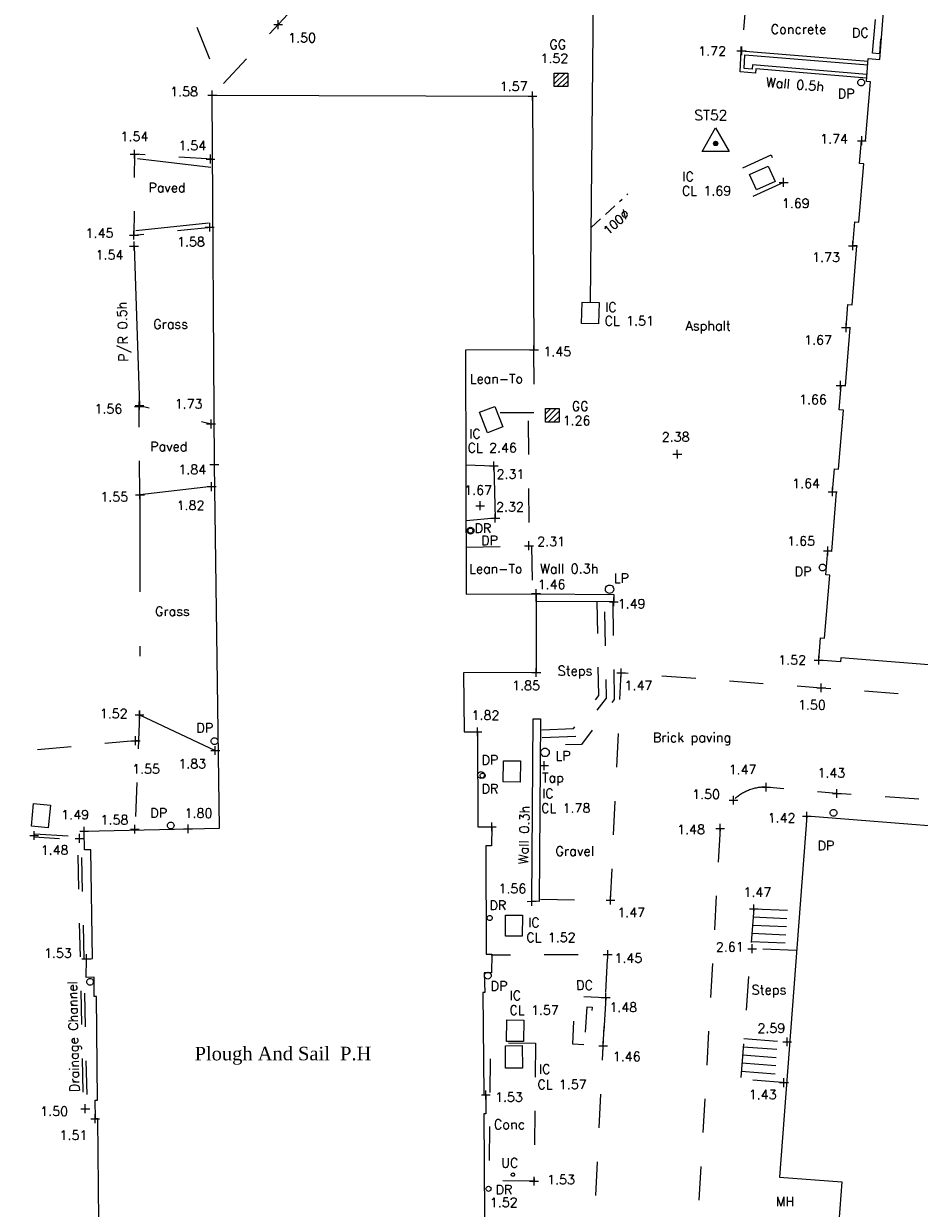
# Model space of a CAD drawing. Header units: metres. Extents: x 639013 to 639566, y 257273 to 257664.
# Tile 54 of 79: x 639193 to 639220, y 257520 to 257555. Entities that reach past the tile are written whole.
import ezdxf

# ---------------------------------------------------------------- set-up
doc = ezdxf.new("R2010")
doc.units = ezdxf.units.M
for name, pattern in [('65208756-SWE-ZZ-XX-M-C-0002-FC06T002$0$03', [3, 1, -1, 1]), ('65208756-SWE-ZZ-XX-M-C-0002-FC06T002$0$18', [13.5, 5, -1.6, 0.3, -1.6, 5]), ('65208756-SWE-ZZ-XX-M-C-0002-FC06T002$0$BORDER', [1.33, 0.38, -0.19, 0.38, -0.19, 0, -0.19])]:
    doc.linetypes.add(name, pattern=pattern)
for name, color, linetype, lineweight in [('65208756-SWE-ZZ-XX-M-C-0002-FC06T002$0$0not0', 253, 'Continuous', 0), ('65208756-SWE-ZZ-XX-M-C-0002-FC06T002$0$Service_Foul', 253, '65208756-SWE-ZZ-XX-M-C-0002-FC06T002$0$BORDER', 0), ('65208756-SWE-ZZ-XX-M-C-0002-FC06T002$0$SS_BUILD_TEMP', 253, '65208756-SWE-ZZ-XX-M-C-0002-FC06T002$0$03', 0), ('65208756-SWE-ZZ-XX-M-C-0002-FC06T002$0$SS_BUILDING', 253, 'Continuous', 0), ('65208756-SWE-ZZ-XX-M-C-0002-FC06T002$0$SS_CONTROL', 253, 'Continuous', 0), ('65208756-SWE-ZZ-XX-M-C-0002-FC06T002$0$SS_COVERS', 253, 'Continuous', 0), ('65208756-SWE-ZZ-XX-M-C-0002-FC06T002$0$SS_DETAIL', 253, '65208756-SWE-ZZ-XX-M-C-0002-FC06T002$0$03', 0), ('65208756-SWE-ZZ-XX-M-C-0002-FC06T002$0$SS_FENCE', 253, '65208756-SWE-ZZ-XX-M-C-0002-FC06T002$0$18', 0), ('65208756-SWE-ZZ-XX-M-C-0002-FC06T002$0$SS_Text_bold', 253, 'Continuous', 0), ('65208756-SWE-ZZ-XX-M-C-0002-FC06T002$0$SS_TEXT_GEN', 253, 'Continuous', 0), ('65208756-SWE-ZZ-XX-M-C-0002-FC06T002$0$SS_TXT_DRAIN', 253, 'Continuous', 0), ('65208756-SWE-ZZ-XX-M-C-0002-FC06T002$0$SS_TXT_LEV_BLD', 253, 'Continuous', 0), ('65208756-SWE-ZZ-XX-M-C-0002-FC06T002$0$SS_TXT_LEV_GEN', 253, 'Continuous', 0), ('65208756-SWE-ZZ-XX-M-C-0002-FC06T002$0$SS_TXT_LEV_PNT', 253, 'Continuous', 0), ('65208756-SWE-ZZ-XX-M-C-0002-FC06T002$0$SS_TXT_UTL', 253, 'Continuous', 0), ('65208756-SWE-ZZ-XX-M-C-0002-FC06T002$0$SS_TXT_UTL_WATER', 253, 'Continuous', 0), ('65208756-SWE-ZZ-XX-M-C-0002-FC06T002$0$SS_WALL', 253, 'Continuous', 0)]:
    doc.layers.add(name, color=color, linetype=linetype, lineweight=lineweight)
doc.layers.add('Z-Xref', color=7, linetype='Continuous')
doc.styles.add('65208756-SWE-ZZ-XX-M-C-0002-FC06T002$0$ROMANS', font='ROMANS')
doc.styles.add('65208756-SWE-ZZ-XX-M-C-0002-FC06T002$0$Romantics', font='romantic.ttf')
doc.linetypes.add('65208756-SWE-ZZ-XX-M-C-0002-FC06T002$0$FOUL B4', pattern='A,0.4,-0.2,0.4,-0.2,["FW(B4)",65208756-SWE-ZZ-XX-M-C-0002-FC06T002$0$ROMANS,S=0.25,R=0,X=0,Y=-0.15],-1.8', length=3)

# ---------------------------------------------------------------- blocks, each defined once
blk = doc.blocks.new('65208756-SWE-ZZ-XX-M-C-0002-FC06T002')
at = {"layer": '65208756-SWE-ZZ-XX-M-C-0002-FC06T002$0$0not0', "linetype": 'Continuous'}
for p, q in [((639200.762, 257555.446), (639201.022, 257555.446)), ((639200.892, 257555.316), (639200.892, 257555.576)), ((639214.439, 257554.673), (639214.699, 257554.673)), ((639214.453, 257554.67), (639214.713, 257554.67)), ((639214.569, 257554.543), (639214.569, 257554.803)), ((639214.583, 257554.54), (639214.583, 257554.8)), ((639209.043, 257553.616), (639209.043, 257554.016)), ((639209.043, 257554.016), (639209.443, 257554.016)), ((639209.043, 257553.856), (639209.203, 257554.016)), ((639209.363, 257554.016), (639209.043, 257553.696)), ((639209.123, 257553.616), (639209.443, 257553.936)), ((639209.443, 257554.016), (639209.443, 257553.616)), ((639198.943, 257553.236), (639198.943, 257553.496)), ((639209.443, 257553.616), (639209.043, 257553.616)), ((639209.443, 257553.776), (639209.283, 257553.616)), ((639218.013, 257553.739), (639218.017, 257553.765)), ((639218.017, 257553.713), (639218.013, 257553.739)), ((639218.017, 257553.765), (639218.027, 257553.789)), ((639218.027, 257553.689), (639218.017, 257553.713)), ((639218.027, 257553.789), (639218.043, 257553.809)), ((639218.043, 257553.669), (639218.027, 257553.689)), ((639218.043, 257553.809), (639218.063, 257553.825)), ((639218.063, 257553.653), (639218.043, 257553.669)), ((639218.063, 257553.825), (639218.087, 257553.835)), ((639218.087, 257553.643), (639218.063, 257553.653)), ((639218.087, 257553.835), (639218.113, 257553.839)), ((639218.113, 257553.639), (639218.087, 257553.643)), ((639218.113, 257553.839), (639218.139, 257553.835)), ((639218.139, 257553.643), (639218.113, 257553.639)), ((639218.139, 257553.835), (639218.163, 257553.825)), ((639218.163, 257553.653), (639218.139, 257553.643)), ((639218.163, 257553.825), (639218.183, 257553.809)), ((639218.183, 257553.669), (639218.163, 257553.653)), ((639218.183, 257553.809), (639218.199, 257553.789)), ((639218.199, 257553.689), (639218.183, 257553.669)), ((639218.199, 257553.789), (639218.209, 257553.765)), ((639218.209, 257553.713), (639218.199, 257553.689)), ((639218.209, 257553.765), (639218.213, 257553.739)), ((639218.213, 257553.739), (639218.209, 257553.713)), ((639198.813, 257553.366), (639199.073, 257553.366)), ((639208.275, 257553.338), (639208.535, 257553.338)), ((639208.405, 257553.208), (639208.405, 257553.468)), ((639213.412, 257551.704), (639213.812, 257552.4)), ((639213.812, 257552.4), (639214.212, 257551.704)), ((639218.13, 257551.889), (639218.13, 257552.149)), ((639196.645, 257551.491), (639196.645, 257551.751)), ((639213.748, 257551.936), (639213.86, 257551.984)), ((639213.748, 257551.936), (639213.756, 257551.96)), ((639213.756, 257551.912), (639213.748, 257551.936)), ((639213.876, 257551.936), (639213.748, 257551.936)), ((639213.86, 257551.888), (639213.748, 257551.936)), ((639213.756, 257551.96), (639213.764, 257551.984)), ((639213.764, 257551.888), (639213.756, 257551.912)), ((639213.812, 257552), (639213.764, 257551.888)), ((639213.764, 257551.984), (639213.788, 257551.992)), ((639213.812, 257551.872), (639213.764, 257551.984)), ((639213.764, 257551.984), (639213.86, 257551.984)), ((639213.764, 257551.888), (639213.764, 257551.984)), ((639213.764, 257551.984), (639213.876, 257551.936)), ((639213.876, 257551.936), (639213.764, 257551.888)), ((639213.788, 257551.88), (639213.764, 257551.888)), ((639213.764, 257551.888), (639213.86, 257551.888)), ((639213.788, 257551.992), (639213.812, 257552)), ((639213.812, 257551.872), (639213.788, 257551.88)), ((639213.812, 257552), (639213.836, 257551.992)), ((639213.812, 257551.872), (639213.812, 257552)), ((639213.86, 257551.888), (639213.812, 257552)), ((639213.86, 257551.984), (639213.812, 257551.872)), ((639213.836, 257551.88), (639213.812, 257551.872)), ((639213.836, 257551.992), (639213.86, 257551.984)), ((639213.86, 257551.888), (639213.836, 257551.88)), ((639213.86, 257551.984), (639213.868, 257551.96)), ((639213.86, 257551.984), (639213.86, 257551.888)), ((639213.868, 257551.912), (639213.86, 257551.888)), ((639213.868, 257551.96), (639213.876, 257551.936)), ((639213.876, 257551.936), (639213.868, 257551.912)), ((639218, 257552.019), (639218.26, 257552.019)), ((639196.515, 257551.621), (639196.775, 257551.621)), ((639198.763, 257551.476), (639199.023, 257551.476)), ((639198.893, 257551.346), (639198.892, 257551.606)), ((639214.212, 257551.704), (639213.412, 257551.704)), ((639215.691, 257550.788), (639215.951, 257550.788)), ((639215.821, 257550.658), (639215.821, 257550.918)), ((639196.629, 257549.097), (639196.629, 257549.357)), ((639198.736, 257549.462), (639198.996, 257549.462)), ((639198.866, 257549.332), (639198.866, 257549.592)), ((639196.499, 257549.226), (639196.759, 257549.227)), ((639196.631, 257548.778), (639196.631, 257549.038)), ((639217.868, 257548.788), (639217.868, 257549.048)), ((639196.501, 257548.908), (639196.761, 257548.908)), ((639217.738, 257548.918), (639217.998, 257548.918)), ((639217.535, 257546.498), (639217.795, 257546.498)), ((639217.665, 257546.368), (639217.665, 257546.628)), ((639208.316, 257545.841), (639208.576, 257545.841)), ((639208.446, 257545.711), (639208.446, 257545.971)), ((639217.371, 257544.792), (639217.631, 257544.792)), ((639217.501, 257544.662), (639217.501, 257544.922)), ((639196.65, 257544.173), (639196.91, 257544.173)), ((639196.663, 257544.201), (639196.923, 257544.201)), ((639196.78, 257544.043), (639196.779, 257544.303)), ((639196.793, 257544.071), (639196.793, 257544.331)), ((639208.787, 257543.708), (639208.786, 257544.108)), ((639208.786, 257544.108), (639209.186, 257544.108)), ((639208.787, 257543.948), (639208.946, 257544.108)), ((639209.106, 257544.108), (639208.787, 257543.788)), ((639209.186, 257544.108), (639209.187, 257543.708)), ((639198.906, 257543.523), (639198.906, 257543.783)), ((639209.187, 257543.708), (639208.787, 257543.708)), ((639208.867, 257543.708), (639209.186, 257544.028)), ((639209.187, 257543.868), (639209.027, 257543.708)), ((639198.776, 257543.653), (639199.036, 257543.654)), ((639212.551, 257542.76), (639212.811, 257542.76)), ((639212.681, 257542.63), (639212.68, 257542.89)), ((639198.875, 257542.46), (639199.135, 257542.46)), ((639199.005, 257542.33), (639199.005, 257542.59)), ((639207.131, 257542.414), (639207.391, 257542.415)), ((639207.261, 257542.285), (639207.261, 257542.545)), ((639196.807, 257541.433), (639196.807, 257541.693)), ((639198.793, 257541.802), (639199.053, 257541.802)), ((639198.923, 257541.672), (639198.923, 257541.932)), ((639217.138, 257541.649), (639217.398, 257541.649)), ((639217.268, 257541.519), (639217.268, 257541.779)), ((639196.677, 257541.563), (639196.937, 257541.563)), ((639206.856, 257541.108), (639206.855, 257541.368)), ((639206.725, 257541.238), (639206.985, 257541.238)), ((639207.303, 257540.74), (639207.303, 257541)), ((639206.476, 257540.528), (639206.486, 257540.552)), ((639206.486, 257540.552), (639206.502, 257540.572)), ((639206.502, 257540.572), (639206.522, 257540.588)), ((639206.505, 257540.538), (639206.517, 257540.553)), ((639206.517, 257540.553), (639206.532, 257540.565)), ((639206.522, 257540.588), (639206.546, 257540.598)), ((639206.532, 257540.565), (639206.55, 257540.573)), ((639206.546, 257540.598), (639206.572, 257540.602)), ((639206.55, 257540.573), (639206.57, 257540.576)), ((639206.57, 257540.576), (639206.589, 257540.573)), ((639206.572, 257540.602), (639206.598, 257540.598)), ((639206.589, 257540.573), (639206.607, 257540.566)), ((639206.598, 257540.598), (639206.622, 257540.588)), ((639206.607, 257540.566), (639206.622, 257540.554)), ((639206.622, 257540.588), (639206.642, 257540.572)), ((639206.622, 257540.554), (639206.634, 257540.539)), ((639206.642, 257540.572), (639206.658, 257540.552)), ((639206.658, 257540.552), (639206.668, 257540.528)), ((639207.173, 257540.87), (639207.433, 257540.87)), ((639206.472, 257540.502), (639206.476, 257540.528)), ((639206.476, 257540.476), (639206.472, 257540.502)), ((639206.486, 257540.452), (639206.476, 257540.476)), ((639206.502, 257540.432), (639206.486, 257540.452)), ((639206.495, 257540.501), (639206.498, 257540.52)), ((639206.498, 257540.481), (639206.495, 257540.501)), ((639206.498, 257540.52), (639206.505, 257540.538)), ((639206.505, 257540.463), (639206.498, 257540.481)), ((639206.522, 257540.416), (639206.502, 257540.432)), ((639206.517, 257540.448), (639206.505, 257540.463)), ((639206.532, 257540.436), (639206.517, 257540.448)), ((639206.546, 257540.406), (639206.522, 257540.416)), ((639206.55, 257540.429), (639206.532, 257540.436)), ((639206.572, 257540.402), (639206.546, 257540.406)), ((639206.57, 257540.426), (639206.55, 257540.429)), ((639206.589, 257540.429), (639206.57, 257540.426)), ((639206.598, 257540.406), (639206.572, 257540.402)), ((639206.607, 257540.437), (639206.589, 257540.429)), ((639206.622, 257540.416), (639206.598, 257540.406)), ((639206.622, 257540.449), (639206.607, 257540.437)), ((639206.634, 257540.464), (639206.622, 257540.449)), ((639206.642, 257540.432), (639206.622, 257540.416)), ((639206.634, 257540.539), (639206.642, 257540.521)), ((639206.642, 257540.482), (639206.634, 257540.464)), ((639206.642, 257540.521), (639206.645, 257540.501)), ((639206.645, 257540.501), (639206.642, 257540.482)), ((639206.658, 257540.452), (639206.642, 257540.432)), ((639206.668, 257540.476), (639206.658, 257540.452)), ((639206.668, 257540.528), (639206.672, 257540.502)), ((639206.672, 257540.502), (639206.668, 257540.476)), ((639208.167, 257540.057), (639208.427, 257540.058)), ((639208.297, 257539.928), (639208.297, 257540.188)), ((639216.996, 257539.903), (639217.256, 257539.903)), ((639217.126, 257539.773), (639217.126, 257540.033)), ((639216.903, 257539.482), (639216.923, 257539.498)), ((639216.923, 257539.498), (639216.947, 257539.508)), ((639216.947, 257539.508), (639216.973, 257539.512)), ((639216.973, 257539.512), (639216.999, 257539.508)), ((639216.999, 257539.508), (639217.023, 257539.498)), ((639217.023, 257539.498), (639217.043, 257539.482)), ((639216.873, 257539.412), (639216.877, 257539.438)), ((639216.877, 257539.386), (639216.873, 257539.412)), ((639216.877, 257539.438), (639216.887, 257539.462)), ((639216.887, 257539.362), (639216.877, 257539.386)), ((639216.887, 257539.462), (639216.903, 257539.482)), ((639216.903, 257539.342), (639216.887, 257539.362)), ((639216.923, 257539.326), (639216.903, 257539.342)), ((639216.947, 257539.316), (639216.923, 257539.326)), ((639216.973, 257539.312), (639216.947, 257539.316)), ((639216.999, 257539.316), (639216.973, 257539.312)), ((639217.023, 257539.326), (639216.999, 257539.316)), ((639217.043, 257539.342), (639217.023, 257539.326)), ((639217.043, 257539.482), (639217.059, 257539.462)), ((639217.059, 257539.362), (639217.043, 257539.342)), ((639217.059, 257539.462), (639217.069, 257539.438)), ((639217.069, 257539.386), (639217.059, 257539.362)), ((639217.069, 257539.438), (639217.073, 257539.412)), ((639217.073, 257539.412), (639217.069, 257539.386)), ((639210.554, 257538.771), (639210.559, 257538.803)), ((639210.559, 257538.803), (639210.571, 257538.833)), ((639210.571, 257538.833), (639210.591, 257538.858)), ((639210.591, 257538.858), (639210.616, 257538.878)), ((639210.616, 257538.878), (639210.646, 257538.891)), ((639210.646, 257538.891), (639210.679, 257538.896)), ((639210.679, 257538.896), (639210.711, 257538.891)), ((639210.711, 257538.891), (639210.741, 257538.879)), ((639210.741, 257538.879), (639210.766, 257538.859)), ((639210.766, 257538.859), (639210.786, 257538.834)), ((639210.786, 257538.834), (639210.799, 257538.804)), ((639210.799, 257538.804), (639210.804, 257538.771)), ((639208.377, 257538.645), (639208.637, 257538.645)), ((639208.507, 257538.515), (639208.507, 257538.775)), ((639210.559, 257538.738), (639210.554, 257538.771)), ((639210.571, 257538.708), (639210.559, 257538.738)), ((639210.591, 257538.683), (639210.571, 257538.708)), ((639210.616, 257538.663), (639210.591, 257538.683)), ((639210.646, 257538.651), (639210.616, 257538.663)), ((639210.679, 257538.646), (639210.646, 257538.651)), ((639210.711, 257538.651), (639210.679, 257538.646)), ((639210.741, 257538.664), (639210.711, 257538.651)), ((639210.766, 257538.684), (639210.741, 257538.664)), ((639210.786, 257538.709), (639210.766, 257538.684)), ((639210.799, 257538.739), (639210.786, 257538.709)), ((639210.804, 257538.771), (639210.799, 257538.739)), ((639210.806, 257538.271), (639210.805, 257538.531)), ((639210.675, 257538.401), (639210.935, 257538.401)), ((639216.857, 257536.548), (639216.857, 257536.808)), ((639208.515, 257536.181), (639208.514, 257536.441)), ((639211.024, 257536.176), (639211.024, 257536.436)), ((639216.727, 257536.678), (639216.987, 257536.679)), ((639208.384, 257536.311), (639208.644, 257536.312)), ((639210.894, 257536.306), (639211.154, 257536.306)), ((639216.804, 257535.863), (639217.064, 257535.863)), ((639216.934, 257535.733), (639216.933, 257535.993)), ((639196.666, 257535.058), (639196.926, 257535.058)), ((639196.796, 257534.928), (639196.796, 257535.188)), ((639206.777, 257534.432), (639206.777, 257534.692)), ((639196.549, 257534.297), (639196.809, 257534.298)), ((639196.679, 257534.168), (639196.679, 257534.428)), ((639198.907, 257534.284), (639198.911, 257534.31)), ((639198.911, 257534.258), (639198.907, 257534.284)), ((639198.911, 257534.31), (639198.921, 257534.334)), ((639198.921, 257534.234), (639198.911, 257534.258)), ((639198.921, 257534.334), (639198.937, 257534.354)), ((639198.937, 257534.354), (639198.957, 257534.37)), ((639198.957, 257534.37), (639198.981, 257534.38)), ((639198.981, 257534.38), (639199.007, 257534.384)), ((639199.007, 257534.384), (639199.033, 257534.381)), ((639199.033, 257534.381), (639199.057, 257534.371)), ((639199.057, 257534.371), (639199.077, 257534.355)), ((639199.077, 257534.355), (639199.093, 257534.335)), ((639199.093, 257534.335), (639199.103, 257534.311)), ((639199.103, 257534.259), (639199.093, 257534.235)), ((639199.103, 257534.311), (639199.107, 257534.285)), ((639199.107, 257534.285), (639199.103, 257534.259)), ((639206.647, 257534.562), (639206.907, 257534.562)), ((639198.902, 257534.011), (639199.162, 257534.011)), ((639198.937, 257534.214), (639198.921, 257534.234)), ((639198.957, 257534.198), (639198.937, 257534.214)), ((639198.981, 257534.188), (639198.957, 257534.198)), ((639199.007, 257534.184), (639198.981, 257534.188)), ((639199.033, 257534.189), (639199.007, 257534.184)), ((639199.032, 257533.881), (639199.032, 257534.141)), ((639199.057, 257534.199), (639199.033, 257534.189)), ((639199.077, 257534.215), (639199.057, 257534.199)), ((639199.093, 257534.235), (639199.077, 257534.215)), ((639208.647, 257533.955), (639208.652, 257533.987)), ((639208.652, 257533.922), (639208.647, 257533.955)), ((639208.652, 257533.987), (639208.664, 257534.017)), ((639208.664, 257533.892), (639208.652, 257533.922)), ((639208.664, 257534.017), (639208.684, 257534.042)), ((639208.684, 257534.042), (639208.709, 257534.062)), ((639208.709, 257534.062), (639208.739, 257534.075)), ((639208.739, 257534.075), (639208.772, 257534.08)), ((639208.772, 257534.08), (639208.804, 257534.075)), ((639208.804, 257534.075), (639208.834, 257534.062)), ((639208.834, 257534.062), (639208.859, 257534.042)), ((639208.859, 257534.042), (639208.879, 257534.017)), ((639208.879, 257534.017), (639208.892, 257533.987)), ((639208.892, 257533.922), (639208.879, 257533.892)), ((639208.892, 257533.987), (639208.897, 257533.955)), ((639208.897, 257533.955), (639208.892, 257533.922)), ((639208.615, 257533.562), (639208.875, 257533.562)), ((639208.684, 257533.867), (639208.664, 257533.892)), ((639208.709, 257533.847), (639208.684, 257533.867)), ((639208.739, 257533.835), (639208.709, 257533.847)), ((639208.772, 257533.83), (639208.739, 257533.835)), ((639208.745, 257533.432), (639208.745, 257533.692)), ((639208.804, 257533.835), (639208.772, 257533.83)), ((639208.834, 257533.847), (639208.804, 257533.835)), ((639208.859, 257533.867), (639208.834, 257533.847)), ((639208.879, 257533.892), (639208.859, 257533.867)), ((639206.782, 257533.285), (639206.786, 257533.311)), ((639206.786, 257533.259), (639206.782, 257533.285)), ((639206.786, 257533.311), (639206.796, 257533.335)), ((639206.796, 257533.235), (639206.786, 257533.259)), ((639206.796, 257533.335), (639206.812, 257533.355)), ((639206.812, 257533.215), (639206.796, 257533.235)), ((639206.812, 257533.355), (639206.832, 257533.371)), ((639206.832, 257533.199), (639206.812, 257533.215)), ((639206.832, 257533.371), (639206.856, 257533.381)), ((639206.856, 257533.381), (639206.882, 257533.385)), ((639206.858, 257533.268), (639206.861, 257533.288)), ((639206.861, 257533.249), (639206.858, 257533.268)), ((639206.861, 257533.288), (639206.868, 257533.306)), ((639206.869, 257533.231), (639206.861, 257533.249)), ((639206.868, 257533.306), (639206.88, 257533.321)), ((639206.881, 257533.216), (639206.869, 257533.231)), ((639206.88, 257533.321), (639206.895, 257533.333)), ((639206.896, 257533.204), (639206.881, 257533.216)), ((639206.882, 257533.385), (639206.908, 257533.381)), ((639206.895, 257533.333), (639206.913, 257533.34)), ((639206.914, 257533.196), (639206.896, 257533.204)), ((639206.908, 257533.381), (639206.932, 257533.371)), ((639206.913, 257533.34), (639206.933, 257533.343)), ((639206.932, 257533.371), (639206.952, 257533.355)), ((639206.952, 257533.215), (639206.932, 257533.199)), ((639206.933, 257533.343), (639206.952, 257533.34)), ((639206.952, 257533.355), (639206.968, 257533.335)), ((639206.952, 257533.34), (639206.97, 257533.333)), ((639206.968, 257533.235), (639206.952, 257533.215)), ((639206.971, 257533.204), (639206.953, 257533.196)), ((639206.968, 257533.335), (639206.978, 257533.311)), ((639206.978, 257533.259), (639206.968, 257533.235)), ((639206.97, 257533.333), (639206.985, 257533.321)), ((639206.986, 257533.216), (639206.971, 257533.204)), ((639206.978, 257533.311), (639206.982, 257533.285)), ((639206.982, 257533.285), (639206.978, 257533.259)), ((639206.985, 257533.321), (639206.997, 257533.306)), ((639206.998, 257533.231), (639206.986, 257533.216)), ((639206.997, 257533.306), (639207.005, 257533.288)), ((639207.005, 257533.249), (639206.998, 257533.231)), ((639207.005, 257533.288), (639207.008, 257533.268)), ((639207.008, 257533.268), (639207.005, 257533.249)), ((639206.856, 257533.189), (639206.832, 257533.199)), ((639206.882, 257533.185), (639206.856, 257533.189)), ((639206.908, 257533.189), (639206.882, 257533.185)), ((639206.932, 257533.199), (639206.908, 257533.189)), ((639206.933, 257533.193), (639206.914, 257533.196)), ((639206.953, 257533.196), (639206.933, 257533.193)), ((639215.175, 257532.929), (639215.435, 257532.929)), ((639215.305, 257532.799), (639215.305, 257533.059)), ((639217.39, 257532.61), (639217.39, 257532.87)), ((639214.208, 257532.541), (639214.468, 257532.542)), ((639214.338, 257532.411), (639214.338, 257532.671)), ((639217.26, 257532.74), (639217.52, 257532.74)), ((639216.504, 257531.943), (639216.503, 257532.203)), ((639217.196, 257532.17), (639217.2, 257532.196)), ((639217.2, 257532.144), (639217.196, 257532.17)), ((639217.2, 257532.196), (639217.21, 257532.22)), ((639217.21, 257532.22), (639217.226, 257532.24)), ((639217.226, 257532.24), (639217.246, 257532.256)), ((639217.246, 257532.256), (639217.27, 257532.266)), ((639217.27, 257532.266), (639217.296, 257532.27)), ((639217.296, 257532.27), (639217.322, 257532.266)), ((639217.322, 257532.266), (639217.346, 257532.256)), ((639217.346, 257532.256), (639217.366, 257532.24)), ((639217.366, 257532.24), (639217.382, 257532.22)), ((639217.382, 257532.22), (639217.392, 257532.196)), ((639217.392, 257532.196), (639217.396, 257532.17)), ((639217.396, 257532.17), (639217.392, 257532.144)), ((639196.658, 257531.554), (639196.658, 257531.814)), ((639197.616, 257531.794), (639197.62, 257531.82)), ((639197.62, 257531.82), (639197.63, 257531.844)), ((639197.63, 257531.844), (639197.646, 257531.864)), ((639197.646, 257531.864), (639197.666, 257531.88)), ((639197.666, 257531.88), (639197.69, 257531.89)), ((639197.69, 257531.89), (639197.716, 257531.894)), ((639197.716, 257531.894), (639197.742, 257531.89)), ((639197.742, 257531.89), (639197.766, 257531.88)), ((639197.766, 257531.88), (639197.786, 257531.864)), ((639197.786, 257531.864), (639197.802, 257531.844)), ((639197.802, 257531.844), (639197.812, 257531.82)), ((639197.812, 257531.82), (639197.816, 257531.794)), ((639198.227, 257531.567), (639198.227, 257531.827)), ((639207.198, 257531.624), (639207.198, 257531.884)), ((639213.946, 257531.58), (639213.946, 257531.84)), ((639216.374, 257532.073), (639216.634, 257532.073)), ((639217.21, 257532.12), (639217.2, 257532.144)), ((639217.226, 257532.1), (639217.21, 257532.12)), ((639217.246, 257532.084), (639217.226, 257532.1)), ((639217.27, 257532.074), (639217.246, 257532.084)), ((639217.296, 257532.07), (639217.27, 257532.074)), ((639217.322, 257532.074), (639217.296, 257532.07)), ((639217.346, 257532.084), (639217.322, 257532.074)), ((639217.366, 257532.1), (639217.346, 257532.084)), ((639217.382, 257532.12), (639217.366, 257532.1)), ((639217.392, 257532.144), (639217.382, 257532.12)), ((639193.554, 257531.498), (639193.814, 257531.498)), ((639193.684, 257531.368), (639193.684, 257531.628)), ((639195.02, 257531.285), (639195.02, 257531.545)), ((639195.029, 257531.63), (639195.289, 257531.63)), ((639195.159, 257531.5), (639195.159, 257531.76)), ((639196.528, 257531.683), (639196.788, 257531.684)), ((639197.62, 257531.768), (639197.616, 257531.794)), ((639197.63, 257531.744), (639197.62, 257531.768)), ((639197.646, 257531.724), (639197.63, 257531.744)), ((639197.666, 257531.708), (639197.646, 257531.724)), ((639197.69, 257531.698), (639197.666, 257531.708)), ((639197.716, 257531.694), (639197.69, 257531.698)), ((639197.742, 257531.698), (639197.716, 257531.694)), ((639197.766, 257531.708), (639197.742, 257531.698)), ((639197.786, 257531.724), (639197.766, 257531.708)), ((639197.802, 257531.744), (639197.786, 257531.724)), ((639197.812, 257531.768), (639197.802, 257531.744)), ((639197.816, 257531.794), (639197.812, 257531.768)), ((639198.097, 257531.697), (639198.357, 257531.697)), ((639207.068, 257531.754), (639207.328, 257531.754)), ((639213.816, 257531.71), (639214.076, 257531.71)), ((639194.89, 257531.415), (639195.15, 257531.415)), ((639210.707, 257529.457), (639210.707, 257529.717)), ((639208.248, 257529.555), (639208.508, 257529.556)), ((639208.378, 257529.426), (639208.378, 257529.686)), ((639210.577, 257529.587), (639210.837, 257529.588)), ((639214.939, 257529.204), (639214.939, 257529.464)), ((639207.064, 257529.064), (639207.067, 257529.083)), ((639207.067, 257529.044), (639207.064, 257529.064)), ((639207.067, 257529.083), (639207.074, 257529.101)), ((639207.074, 257529.026), (639207.067, 257529.044)), ((639207.074, 257529.101), (639207.086, 257529.116)), ((639207.086, 257529.011), (639207.074, 257529.026)), ((639207.086, 257529.116), (639207.101, 257529.128)), ((639207.101, 257528.999), (639207.086, 257529.011)), ((639207.101, 257529.128), (639207.119, 257529.136)), ((639207.119, 257529.136), (639207.139, 257529.139)), ((639207.139, 257529.139), (639207.158, 257529.136)), ((639207.158, 257529.136), (639207.176, 257529.128)), ((639207.176, 257529.128), (639207.191, 257529.116)), ((639207.191, 257529.011), (639207.176, 257528.999)), ((639207.191, 257529.116), (639207.203, 257529.101)), ((639207.203, 257529.026), (639207.191, 257529.011)), ((639207.203, 257529.101), (639207.211, 257529.083)), ((639207.211, 257529.044), (639207.203, 257529.026)), ((639207.211, 257529.083), (639207.214, 257529.064)), ((639207.214, 257529.064), (639207.211, 257529.044)), ((639214.809, 257529.334), (639215.069, 257529.334)), ((639207.119, 257528.992), (639207.101, 257528.999)), ((639207.139, 257528.989), (639207.119, 257528.992)), ((639207.158, 257528.992), (639207.139, 257528.989)), ((639207.176, 257528.999), (639207.158, 257528.992)), ((639195.224, 257527.731), (639195.224, 257527.991)), ((639210.494, 257527.983), (639210.754, 257527.983)), ((639210.624, 257527.853), (639210.623, 257528.113)), ((639214.759, 257528.157), (639215.019, 257528.157)), ((639214.889, 257528.027), (639214.889, 257528.287)), ((639195.094, 257527.861), (639195.354, 257527.861)), ((639195.263, 257527.247), (639195.283, 257527.263)), ((639195.283, 257527.263), (639195.307, 257527.273)), ((639195.307, 257527.273), (639195.333, 257527.277)), ((639195.333, 257527.277), (639195.359, 257527.274)), ((639195.359, 257527.274), (639195.383, 257527.264)), ((639195.383, 257527.264), (639195.403, 257527.248)), ((639206.984, 257527.361), (639206.988, 257527.387)), ((639206.988, 257527.335), (639206.984, 257527.361)), ((639206.988, 257527.387), (639206.998, 257527.411)), ((639206.998, 257527.311), (639206.988, 257527.335)), ((639206.998, 257527.411), (639207.014, 257527.431)), ((639207.014, 257527.291), (639206.998, 257527.311)), ((639207.014, 257527.431), (639207.034, 257527.447)), ((639207.034, 257527.275), (639207.014, 257527.291)), ((639207.034, 257527.447), (639207.058, 257527.457)), ((639207.058, 257527.265), (639207.034, 257527.275)), ((639207.058, 257527.457), (639207.084, 257527.461)), ((639207.084, 257527.261), (639207.058, 257527.265)), ((639207.084, 257527.461), (639207.11, 257527.457)), ((639207.11, 257527.265), (639207.084, 257527.261)), ((639207.11, 257527.457), (639207.134, 257527.447)), ((639207.134, 257527.275), (639207.11, 257527.265)), ((639207.134, 257527.447), (639207.154, 257527.431)), ((639207.154, 257527.291), (639207.134, 257527.275)), ((639207.154, 257527.431), (639207.17, 257527.411)), ((639207.17, 257527.311), (639207.154, 257527.291)), ((639207.17, 257527.411), (639207.18, 257527.387)), ((639207.18, 257527.335), (639207.17, 257527.311)), ((639207.18, 257527.387), (639207.184, 257527.361)), ((639207.184, 257527.361), (639207.18, 257527.335)), ((639195.233, 257527.177), (639195.237, 257527.203)), ((639195.237, 257527.151), (639195.233, 257527.177)), ((639195.237, 257527.203), (639195.247, 257527.227)), ((639195.247, 257527.127), (639195.237, 257527.151)), ((639195.247, 257527.227), (639195.263, 257527.247)), ((639195.263, 257527.107), (639195.247, 257527.127)), ((639195.283, 257527.091), (639195.263, 257527.107)), ((639195.307, 257527.081), (639195.283, 257527.091)), ((639195.333, 257527.077), (639195.307, 257527.081)), ((639195.359, 257527.082), (639195.333, 257527.077)), ((639195.383, 257527.092), (639195.359, 257527.082)), ((639195.403, 257527.108), (639195.383, 257527.092)), ((639195.403, 257527.248), (639195.419, 257527.228)), ((639195.419, 257527.128), (639195.403, 257527.108)), ((639195.419, 257527.228), (639195.429, 257527.204)), ((639195.429, 257527.152), (639195.419, 257527.128)), ((639195.429, 257527.204), (639195.433, 257527.178)), ((639195.433, 257527.178), (639195.429, 257527.152)), ((639210.434, 257526.715), (639210.694, 257526.715)), ((639210.565, 257526.585), (639210.564, 257526.845)), ((639215.924, 257525.273), (639215.924, 257525.533)), ((639210.359, 257525.291), (639210.619, 257525.291)), ((639210.49, 257525.161), (639210.489, 257525.421)), ((639215.794, 257525.403), (639216.054, 257525.403)), ((639215.7, 257524.202), (639215.96, 257524.202)), ((639215.83, 257524.072), (639215.83, 257524.332)), ((639206.891, 257523.837), (639207.151, 257523.837)), ((639207.021, 257523.707), (639207.021, 257523.967)), ((639195.063, 257523.432), (639195.323, 257523.432)), ((639195.193, 257523.302), (639195.193, 257523.562)), ((639195.351, 257523.135), (639195.611, 257523.135)), ((639195.481, 257523.005), (639195.481, 257523.265)), ((639207.772, 257521.484), (639207.774, 257521.497)), ((639207.774, 257521.471), (639207.772, 257521.484)), ((639207.774, 257521.497), (639207.779, 257521.509)), ((639207.779, 257521.459), (639207.774, 257521.471)), ((639207.779, 257521.509), (639207.787, 257521.519)), ((639207.787, 257521.449), (639207.779, 257521.459)), ((639207.787, 257521.519), (639207.797, 257521.527)), ((639207.797, 257521.441), (639207.787, 257521.449)), ((639207.797, 257521.527), (639207.809, 257521.532)), ((639207.809, 257521.436), (639207.797, 257521.441)), ((639207.809, 257521.532), (639207.822, 257521.534)), ((639207.822, 257521.434), (639207.809, 257521.436)), ((639207.822, 257521.534), (639207.835, 257521.532)), ((639207.835, 257521.436), (639207.822, 257521.434)), ((639207.835, 257521.532), (639207.847, 257521.527)), ((639207.847, 257521.441), (639207.835, 257521.436)), ((639207.847, 257521.527), (639207.857, 257521.519)), ((639207.857, 257521.449), (639207.847, 257521.441)), ((639207.857, 257521.519), (639207.865, 257521.509)), ((639207.865, 257521.459), (639207.857, 257521.449)), ((639207.865, 257521.509), (639207.87, 257521.497)), ((639207.87, 257521.471), (639207.865, 257521.459)), ((639207.87, 257521.497), (639207.872, 257521.484)), ((639207.872, 257521.484), (639207.87, 257521.471)), ((639208.448, 257521.16), (639208.448, 257521.42)), ((639207.028, 257521.065), (639207.031, 257521.085)), ((639207.031, 257521.046), (639207.028, 257521.065)), ((639207.031, 257521.085), (639207.039, 257521.103)), ((639207.039, 257521.028), (639207.031, 257521.046)), ((639207.039, 257521.103), (639207.051, 257521.118)), ((639207.051, 257521.013), (639207.039, 257521.028)), ((639207.051, 257521.118), (639207.066, 257521.13)), ((639207.066, 257521.001), (639207.051, 257521.013)), ((639207.066, 257521.13), (639207.084, 257521.137)), ((639207.084, 257520.993), (639207.066, 257521.001)), ((639207.084, 257521.137), (639207.103, 257521.14)), ((639207.103, 257520.99), (639207.084, 257520.993)), ((639207.103, 257521.14), (639207.123, 257521.137)), ((639207.123, 257520.993), (639207.103, 257520.99)), ((639207.123, 257521.137), (639207.141, 257521.13)), ((639207.141, 257521.001), (639207.123, 257520.993)), ((639207.141, 257521.13), (639207.156, 257521.118)), ((639207.156, 257521.013), (639207.141, 257521.001)), ((639207.156, 257521.118), (639207.168, 257521.103)), ((639207.168, 257521.028), (639207.156, 257521.013)), ((639207.168, 257521.103), (639207.175, 257521.085)), ((639207.175, 257521.046), (639207.168, 257521.028)), ((639207.175, 257521.085), (639207.178, 257521.065)), ((639207.178, 257521.065), (639207.175, 257521.046)), ((639208.318, 257521.29), (639208.578, 257521.29))]:
    blk.add_line(p, q, dxfattribs=at)
at = {"layer": '65208756-SWE-ZZ-XX-M-C-0002-FC06T002$0$Service_Foul', "linetype": '65208756-SWE-ZZ-XX-M-C-0002-FC06T002$0$FOUL B4'}
blk.add_line((639210.118, 257547.242), (639210.375, 257573.356), dxfattribs=at)
at = {"layer": '65208756-SWE-ZZ-XX-M-C-0002-FC06T002$0$Service_Foul'}
blk.add_line((639210.136, 257549.453), (639211.219, 257550.453), dxfattribs=at)
at = {"layer": '65208756-SWE-ZZ-XX-M-C-0002-FC06T002$0$SS_BUILD_TEMP'}
for p, q in [((639208.433, 257545.826), (639208.446, 257543.985)), ((639208.446, 257543.985), (639206.431, 257543.971)), ((639206.443, 257540.014), (639208.376, 257540.044)), ((639208.376, 257540.044), (639208.398, 257538.634))]:
    blk.add_line(p, q, dxfattribs=at)
at = {"layer": '65208756-SWE-ZZ-XX-M-C-0002-FC06T002$0$SS_BUILDING', "flags": 128}
for points in [[(639220.108, 257536.541), (639217.514, 257536.747), (639217.505, 257536.627), (639216.857, 257536.678), (639216.911, 257537.341), (639217.03, 257537.331), (639217.183, 257539.187), (639217.064, 257539.197), (639217.122, 257539.903), (639217.242, 257539.894), (639217.386, 257541.639), (639217.266, 257541.649), (639217.322, 257542.326), (639217.442, 257542.316), (639217.585, 257544.061), (639217.466, 257544.071), (639217.525, 257544.79), (639217.645, 257544.78), (639217.786, 257546.488), (639217.665, 257546.498), (639217.722, 257547.176), (639217.842, 257547.166), (639217.985, 257548.909), (639217.866, 257548.918), (639217.924, 257549.623), (639218.043, 257549.613), (639218.185, 257551.334), (639218.066, 257551.343), (639218.121, 257552.02), (639218.241, 257552.01), (639218.385, 257553.761), (639218.266, 257553.771), (639218.321, 257554.442), (639218.658, 257554.415), (639218.774, 257555.825)], [(639208.507, 257538.645), (639208.514, 257536.311), (639206.364, 257536.305), (639206.387, 257534.56), (639206.777, 257534.562), (639206.788, 257531.753), (639207.198, 257531.754), (639207.19, 257531.194), (639207.02, 257531.193), (639207.031, 257527.998), (639207.201, 257527.998), (639207.196, 257527.442), (639206.976, 257527.445), (639206.994, 257526.862), (639206.934, 257526.86), (639206.961, 257523.836), (639207.021, 257523.837), (639207.024, 257523.277), (639206.964, 257523.277), (639206.989, 257520.242)], [(639195.591, 257520.115), (639195.561, 257523.135), (639195.491, 257523.135), (639195.486, 257523.683), (639195.555, 257523.684), (639195.525, 257526.741), (639195.455, 257526.74), (639195.45, 257527.311), (639195.222, 257527.309), (639195.224, 257527.861), (639195.404, 257527.864), (639195.351, 257531.079), (639195.171, 257531.076), (639195.159, 257531.63), (639199.157, 257531.717), (639199.005, 257542.46), (639198.943, 257553.366), (639208.405, 257553.338), (639208.446, 257545.841), (639206.426, 257545.83), (639206.447, 257538.627), (639208.513, 257538.634)], [(639223.209, 257531.542), (639216.504, 257532.073), (639215.7, 257521.406), (639217.544, 257521.267), (639217.185, 257516.543), (639215.934, 257516.641), (639215.944, 257516.76), (639215.378, 257516.804), (639215.333, 257516.225), (639215.453, 257516.215), (639215.299, 257514.253), (639215.172, 257514.263), (639215.127, 257513.685), (639215.254, 257513.675), (639215.1, 257511.699), (639214.975, 257511.709), (639214.927, 257511.111), (639215.053, 257511.101), (639214.903, 257509.178), (639214.783, 257509.186), (639214.743, 257508.581), (639214.863, 257508.573), (639214.689, 257506.615)]]:
    blk.add_lwpolyline(points, dxfattribs=at)
at = {"layer": '65208756-SWE-ZZ-XX-M-C-0002-FC06T002$0$SS_COVERS', "flags": 128}
for points in [[(639215.575, 257550.815), (639215.024, 257550.564), (639214.816, 257551.019), (639215.367, 257551.27), (639215.575, 257550.815)], [(639209.852, 257546.621), (639209.868, 257547.248), (639210.368, 257547.235), (639210.352, 257546.609), (639209.852, 257546.621)], [(639207.522, 257543.566), (639207.073, 257543.395), (639206.841, 257544.002), (639207.291, 257544.173), (639207.522, 257543.566)], [(639208.046, 257533.7), (639208.037, 257533.078), (639207.538, 257533.085), (639207.546, 257533.708), (639208.046, 257533.7)], [(639194.162, 257532.396), (639194.097, 257531.726), (639193.6, 257531.774), (639193.665, 257532.444), (639194.162, 257532.396)], [(639207.602, 257528.528), (639207.606, 257529.151), (639208.106, 257529.147), (639208.102, 257528.524), (639207.602, 257528.528)], [(639207.639, 257525.416), (639207.644, 257526.052), (639208.144, 257526.049), (639208.139, 257525.412), (639207.639, 257525.416)], [(639207.609, 257524.626), (639207.601, 257525.287), (639208.101, 257525.293), (639208.109, 257524.631), (639207.609, 257524.626)]]:
    blk.add_lwpolyline(points, dxfattribs=at)
at = {"layer": '65208756-SWE-ZZ-XX-M-C-0002-FC06T002$0$SS_DETAIL'}
for p, q in [((639214.72, 257556.288), (639214.583, 257554.67)), ((639196.807, 257541.563), (639196.78, 257544.173)), ((639208.276, 257543.747), (639208.297, 257540.058)), ((639196.796, 257535.058), (639196.657, 257531.663)), ((639196.765, 257534.305), (639189.457, 257533.632)), ((639214.939, 257529.334), (639214.554, 257524.302)), ((639214.92, 257529.093), (639216.275, 257529.036)), ((639214.939, 257529.334), (639216.293, 257529.277)), ((639214.902, 257528.853), (639216.257, 257528.796)), ((639214.865, 257528.372), (639216.22, 257528.315)), ((639214.884, 257528.612), (639216.238, 257528.556)), ((639216.204, 257528.102), (639214.849, 257528.159)), ((639214.627, 257525.263), (639215.982, 257525.157)), ((639214.646, 257525.503), (639216, 257525.397)), ((639214.608, 257525.023), (639215.963, 257524.917)), ((639214.571, 257524.542), (639215.925, 257524.436)), ((639214.589, 257524.782), (639215.944, 257524.677)), ((639215.91, 257524.196), (639214.554, 257524.302))]:
    blk.add_line(p, q, dxfattribs=at)
at = {"layer": '65208756-SWE-ZZ-XX-M-C-0002-FC06T002$0$SS_DETAIL', "flags": 128}
for points in [[(639212.253, 257567.582), (639207.476, 257562.536), (639199.191, 257553.615), (639196.36, 257560.714), (639196.155, 257561.204), (639201.936, 257566.566), (639208.898, 257573.302)], [(639218.449, 257554.605), (639218.543, 257555.723), (639218.742, 257555.707), (639218.648, 257554.588), (639218.449, 257554.605)], [(639198.954, 257551.472), (639196.645, 257551.621), (639196.629, 257549.227), (639198.965, 257549.473)], [(639215.821, 257550.788), (639214.896, 257550.368), (639214.528, 257551.178), (639215.453, 257551.598), (639215.821, 257550.788)], [(639208.679, 257534.617), (639209.613, 257534.655), (639210.358, 257535.629), (639210.312, 257538.404)], [(639210.775, 257538.401), (639210.812, 257535.512), (639209.852, 257534.187), (639208.681, 257534.162)], [(639208.688, 257534.392), (639209.727, 257534.435), (639210.584, 257535.554), (639210.537, 257538.403)], [(639208.64, 257529.618), (639210.707, 257529.587), (639211.024, 257536.306), (639216.934, 257535.863), (639224.171, 257535.326), (639224.152, 257535.785), (639225.163, 257535.726), (639224.869, 257532.701), (639223.042, 257532.822), (639223.018, 257532.353), (639217.39, 257532.74), (639215.305, 257532.929)], [(639213.946, 257531.71), (639213.205, 257518.704), (639212.561, 257507.951), (639212.5, 257507.023), (639212.237, 257502.02)], [(639207.171, 257509.273), (639209.676, 257509.389), (639210.189, 257519.265), (639210.624, 257527.983), (639207.186, 257527.962)], [(639210.564, 257526.715), (639210.489, 257525.291), (639209.591, 257525.338), (639209.666, 257526.762), (639210.564, 257526.715)], [(639209.97, 257525.695), (639210.014, 257526.441), (639210.164, 257526.432), (639210.12, 257525.686), (639209.97, 257525.695)], [(639208.488, 257525.367), (639208.448, 257521.29), (639207.128, 257521.303), (639207.168, 257525.38), (639208.488, 257525.367)]]:
    blk.add_lwpolyline(points, dxfattribs=at)
blk.add_lwpolyline([(639215.305, 257532.929, 0.100042), (639214.783, 257532.833, 0.100042), (639214.338, 257532.541, 0.087724), (639214.069, 257532.16, 0.087724), (639213.946, 257531.71)], format="xyb", dxfattribs=at)
blk.add_lwpolyline([(639193.687, 257531.548), (639195.069, 257531.462), (639195.243, 257523.433), (639195.143, 257523.431), (639194.971, 257531.368), (639193.681, 257531.448)], close=True, dxfattribs=at)
at = {"layer": '65208756-SWE-ZZ-XX-M-C-0002-FC06T002$0$SS_FENCE'}
for p, q in [((639198.896, 257551.227), (639196.737, 257551.482)), ((639198.829, 257549.581), (639196.683, 257549.356))]:
    blk.add_line(p, q, dxfattribs=at)
at = {"layer": '65208756-SWE-ZZ-XX-M-C-0002-FC06T002$0$SS_FENCE', "flags": 128}
for points in [[(639196.631, 257548.908), (639196.793, 257544.201), (639198.906, 257543.653)], [(639206.436, 257542.449), (639207.261, 257542.415), (639207.303, 257540.87), (639206.441, 257540.79)], [(639198.923, 257541.802), (639196.807, 257541.563), (639196.796, 257535.058), (639199.032, 257534.011)]]:
    blk.add_lwpolyline(points, dxfattribs=at)
at = {"layer": '65208756-SWE-ZZ-XX-M-C-0002-FC06T002$0$SS_WALL', "flags": 128}
for points in [[(639218.273, 257553.863), (639215, 257554.139), (639214.991, 257554.011), (639214.537, 257554.054), (639214.569, 257554.673), (639218.315, 257554.364)], [(639218.283, 257553.973), (639214.898, 257554.258), (639214.889, 257554.131), (639214.652, 257554.154), (639214.673, 257554.554), (639218.306, 257554.254)], [(639210.805, 257538.401), (639208.512, 257538.414), (639208.513, 257538.634), (639210.807, 257538.621), (639210.805, 257538.401)], [(639208.378, 257529.556), (639208.418, 257534.945), (639208.638, 257534.943), (639208.598, 257529.554), (639208.378, 257529.556)]]:
    blk.add_lwpolyline(points, dxfattribs=at)
at = {"layer": '65208756-SWE-ZZ-XX-M-C-0002-FC06T002$0$Service_Foul', "style": '65208756-SWE-ZZ-XX-M-C-0002-FC06T002$0$ROMANS'}
blk.add_text('100%%c', height=0.26, rotation=42.7267, dxfattribs=at).set_placement((639210.641, 257549.218))
at = {"layer": '65208756-SWE-ZZ-XX-M-C-0002-FC06T002$0$SS_CONTROL', "style": '65208756-SWE-ZZ-XX-M-C-0002-FC06T002$0$ROMANS'}
blk.add_text('ST52', height=0.3, rotation=0.0408, dxfattribs=at).set_placement((639213.181, 257552.623))
at = {"layer": '65208756-SWE-ZZ-XX-M-C-0002-FC06T002$0$SS_Text_bold', "style": '65208756-SWE-ZZ-XX-M-C-0002-FC06T002$0$Romantics'}
blk.add_text('Plough And Sail  P.H', height=0.4, rotation=0.0408, dxfattribs=at).set_placement((639198.422, 257524.858))
at = {"layer": '65208756-SWE-ZZ-XX-M-C-0002-FC06T002$0$SS_TEXT_GEN', "style": '65208756-SWE-ZZ-XX-M-C-0002-FC06T002$0$ROMANS'}
for s, height, rotation, p in [('Concrete', 0.278, 0.0408, (639215.438, 257555.171)), ('DC', 0.278, 0.0408, (639217.837, 257555.068)), ('Wall 0.5h', 0.278, 355.4758, (639215.292, 257553.609)), ('Paved', 0.274, 0.0408, (639197.06, 257550.496)), ('P/R 0.5h', 0.278, 91.9713, (639196.464, 257545.496)), ('Grass', 0.274, 0.0408, (639197.202, 257546.464)), ('Asphalt', 0.278, 0.0408, (639212.923, 257546.415)), ('Lean-To', 0.274, 0.0408, (639206.549, 257544.852)), ('Paved', 0.274, 0.0408, (639197.112, 257542.849)), ('Lean-To', 0.274, 0.0408, (639206.533, 257539.241)), ('Wall 0.3h', 0.28, 0.0408, (639208.626, 257539.238)), ('Grass', 0.274, 0.0408, (639197.255, 257537.983)), ('Steps', 0.28, 0.0408, (639209.143, 257536.225)), ('Brick paving', 0.28, 0.0408, (639211.955, 257534.256)), ('Tap', 0.278, 0.0408, (639208.686, 257533.069)), ('Wall 0.3h', 0.28, 88.3872, (639208.269, 257530.652)), ('Gravel', 0.28, 0.0408, (639209.079, 257530.899)), ('Steps', 0.28, 0.0408, (639214.872, 257526.804)), ('Conc', 0.28, 0.0408, (639207.259, 257522.828))]:
    blk.add_text(s, height=height, rotation=rotation, dxfattribs=at).set_placement(p)
at = {"layer": '65208756-SWE-ZZ-XX-M-C-0002-FC06T002$0$SS_TXT_DRAIN', "style": '65208756-SWE-ZZ-XX-M-C-0002-FC06T002$0$ROMANS'}
for s, p in [('GG', (639208.902, 257554.721)), ('1.52', (639208.638, 257554.313)), ('IC', (639212.83, 257550.821)), ('CL 1.69', (639212.817, 257550.399)), ('IC', (639210.548, 257546.965)), ('CL 1.51', (639210.533, 257546.561)), ('GG', (639209.564, 257544.041)), ('1.26', (639209.293, 257543.616)), ('IC', (639206.532, 257543.227)), ('CL 2.46', (639206.486, 257542.814)), ('DR', (639206.692, 257540.435)), ('DR', (639206.9, 257532.743)), ('IC', (639208.686, 257532.605)), ('CL 1.78', (639208.658, 257532.173)), ('DR', (639207.134, 257529.302)), ('IC', (639208.272, 257528.793)), ('CL 1.52', (639208.221, 257528.353)), ('IC', (639207.725, 257526.64)), ('CL 1.57', (639207.723, 257526.206)), ('IC', (639208.592, 257524.464)), ('CL 1.57', (639208.549, 257524.01)), ('DR', (639207.315, 257520.903)), ('MH', (639215.594, 257520.555))]:
    blk.add_text(s, height=0.274, rotation=0.0408, dxfattribs=at).set_placement(p)
at = {"layer": '65208756-SWE-ZZ-XX-M-C-0002-FC06T002$0$SS_TXT_LEV_BLD', "style": '65208756-SWE-ZZ-XX-M-C-0002-FC06T002$0$ROMANS'}
for s, p in [('1.58', (639197.7, 257553.331)), ('1.57', (639207.436, 257553.487)), ('1.74', (639216.902, 257551.937)), ('1.73', (639216.662, 257548.44)), ('1.67', (639216.426, 257545.995)), ('1.45', (639208.724, 257545.653)), ('1.66', (639216.277, 257544.238)), ('1.84', (639197.942, 257542.171)), ('1.64', (639216.074, 257541.76)), ('1.65', (639215.928, 257540.059)), ('1.46', (639208.554, 257538.776)), ('1.52', (639215.663, 257536.545)), ('1.85', (639207.801, 257535.791)), ('1.82', (639206.602, 257534.914)), ('1.49', (639194.482, 257531.977)), ('1.80', (639198.126, 257532.022)), ('1.42', (639215.348, 257531.882)), ('1.53', (639193.972, 257527.888)), ('1.53', (639207.297, 257523.637)), ('1.51', (639194.433, 257522.512)), ('1.52', (639207.143, 257520.527))]:
    blk.add_text(s, height=0.274, rotation=0.0408, dxfattribs=at).set_placement(p)
at = {"layer": '65208756-SWE-ZZ-XX-M-C-0002-FC06T002$0$SS_TXT_LEV_GEN', "style": '65208756-SWE-ZZ-XX-M-C-0002-FC06T002$0$ROMANS'}
for s, p in [('1.50', (639201.185, 257554.92)), ('1.72', (639213.299, 257554.53)), ('1.54', (639196.235, 257552.006)), ('1.54', (639197.942, 257551.736)), ('1.69', (639215.768, 257550.033)), ('1.45', (639195.201, 257549.154)), ('1.58', (639197.903, 257548.897)), ('1.54', (639195.497, 257548.509)), ('1.56', (639195.463, 257543.961)), ('1.73', (639197.832, 257544.107)), ('2.31', (639207.341, 257542.034)), ('1.55', (639195.637, 257541.364)), ('1.82', (639197.89, 257541.113)), ('2.32', (639207.327, 257541.067)), ('2.31', (639208.542, 257540.044)), ('1.49', (639210.919, 257538.206)), ('1.47', (639211.123, 257535.794)), ('1.50', (639216.245, 257535.217)), ('1.52', (639195.621, 257534.962)), ('1.55', (639196.577, 257533.328)), ('1.83', (639197.941, 257533.482)), ('1.47', (639214.197, 257533.308)), ('1.43', (639216.819, 257533.209)), ('1.50', (639213.119, 257532.58)), ('1.58', (639195.643, 257531.824)), ('1.48', (639212.676, 257531.542)), ('1.48', (639193.874, 257530.933)), ('1.56', (639207.397, 257529.794)), ('1.47', (639214.635, 257529.689)), ('1.47', (639210.908, 257529.091)), ('2.61', (639213.82, 257528.07)), ('1.45', (639210.825, 257527.742)), ('1.48', (639210.672, 257526.289)), ('2.59', (639215.047, 257525.672)), ('1.46', (639210.775, 257524.835)), ('1.43', (639214.791, 257523.711)), ('1.50', (639193.861, 257523.219)), ('1.53', (639208.834, 257521.199))]:
    blk.add_text(s, height=0.274, rotation=0.0408, dxfattribs=at).set_placement(p)
at = {"layer": '65208756-SWE-ZZ-XX-M-C-0002-FC06T002$0$SS_TXT_LEV_PNT', "style": '65208756-SWE-ZZ-XX-M-C-0002-FC06T002$0$ROMANS'}
for s, p in [('2.38', (639212.221, 257543.133)), ('1.67', (639206.384, 257541.563))]:
    blk.add_text(s, height=0.274, rotation=0.0408, dxfattribs=at).set_placement(p)
at = {"layer": '65208756-SWE-ZZ-XX-M-C-0002-FC06T002$0$SS_TXT_UTL', "style": '65208756-SWE-ZZ-XX-M-C-0002-FC06T002$0$ROMANS'}
for s, p in [('LP', (639210.805, 257538.963)), ('LP', (639209.085, 257533.717)), ('UC', (639207.478, 257521.693))]:
    blk.add_text(s, height=0.274, rotation=0.0408, dxfattribs=at).set_placement(p)
at = {"layer": '65208756-SWE-ZZ-XX-M-C-0002-FC06T002$0$SS_TXT_UTL_WATER', "style": '65208756-SWE-ZZ-XX-M-C-0002-FC06T002$0$ROMANS'}
for s, rotation, p in [('DP', 0.0408, (639217.419, 257553.267)), ('DP', 0.0408, (639206.883, 257540.074)), ('DP', 0.0408, (639216.145, 257539.157)), ('DP', 0.0408, (639198.473, 257534.539)), ('DP', 0.0408, (639206.897, 257533.591)), ('DP', 0.0408, (639197.112, 257532.026)), ('DP', 0.0408, (639216.823, 257531.062)), ('Drainage Channel', 91.2416, (639195.017, 257523.927)), ('DP', 0.0408, (639207.166, 257526.916)), ('DC', 0.0408, (639209.689, 257526.938))]:
    blk.add_text(s, height=0.278, rotation=rotation, dxfattribs=at).set_placement(p)

msp = doc.modelspace()

# ---------------------------------------------------------------- block references
at = {"layer": 'Z-Xref', "linetype": 'Continuous'}
msp.add_blockref('65208756-SWE-ZZ-XX-M-C-0002-FC06T002', (0, 0), dxfattribs=at)

doc.saveas('drawing.dxf')
